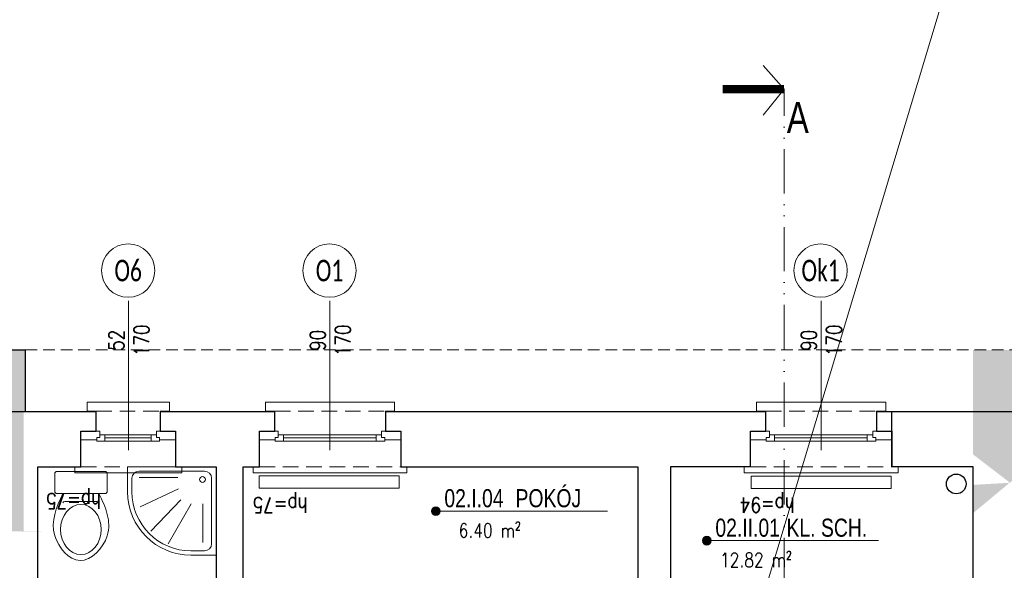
# Model space of a CAD drawing. Header units: millimetres. Extents: x 284606 to 628701, y -213781 to -93475.
# Tile 34 of 102: x 298144 to 298944, y -106392 to -105944. Entities that reach past the tile are written whole.
import ezdxf
from ezdxf.enums import TextEntityAlignment as Align

# ---------------------------------------------------------------- set-up
doc = ezdxf.new("R2010")
doc.units = ezdxf.units.MM
doc.linetypes.add('ACAD_ISO12W100', pattern=[21, 12, -3, 0, -3, 0, -3])
doc.linetypes.add('HIDDEN', pattern=[9.525, 6.35, -3.175])
doc.layers.get('0').update_dxf_attribs({"lineweight": 0})
for name, color, linetype, lineweight in [('!STR_Konstrukcja 0.20', 200, 'Continuous', 20), ('!STR_Konstrukcja 0.30', 64, 'Continuous', 30), ('!STR_Ocieplenie 0.05', 1, 'Continuous', 5), ('!STR_Opisy 0.09', 8, 'Continuous', 9), ('!STR_Przerywana 0.09', 8, 'HIDDEN', 9), ('!STR_Stolarka okienna', 72, 'Continuous', 15), ('EKO Opisy 0.09', 8, 'Continuous', 9), ('EKO przekroje', 82, 'Continuous', 13)]:
    doc.layers.add(name, color=color, linetype=linetype, lineweight=lineweight)
doc.layers.add('!STR_Kreskowanie ścian', color=7, linetype='Continuous', lineweight=5, true_color=0xa6a6a6)
doc.layers.add('EKO Wyposażenie', color=7, linetype='Continuous', lineweight=5, true_color=0x919191)
doc.layers.add('I__KANALIZACJA_SAN', color=7, linetype='KAN_SAN', true_color=0x753b00)
doc.styles.add('1_50', font='txt', dxfattribs={"width": 0.8})
doc.styles.add('AB_Arial', font='NirmalaS.ttf')
doc.styles.add('EKO 1-10', font='romans.shx', dxfattribs={"width": 0.8, "height": 15})
doc.styles.add('EKO 1-5', font='romans.shx', dxfattribs={"width": 0.8, "height": 10})
doc.styles.add('EKO CM 1-50', font='calibri.ttf', dxfattribs={"width": 0.8, "height": 12.5})
doc.styles.get("Standard").update_dxf_attribs({"font": 'calibri.ttf'})
doc.linetypes.add('KAN_SAN', pattern='A,20,-7,["KS",Standard,S=5,R=0,X=-5,Y=-2.5],-6', length=33)

# ---------------------------------------------------------------- blocks, each defined once
blk = doc.blocks.new('*U154')
at = {"layer": '!STR_Opisy 0.09', "linetype": 'Continuous'}
blk.add_line((0, 32.11), (0, -89.22), dxfattribs=at)
at = {"layer": '!STR_Opisy 0.09', "ltscale": 0.7, "style": 'EKO 1-5', "width": 0.8}
blk.add_attdef('WYS', text='', height=12.5, rotation=270, dxfattribs=at).set_placement((-10.53, 0), align=Align.MIDDLE_CENTER)
at = {"layer": '!STR_Opisy 0.09', "linetype": 'Continuous', "style": 'EKO 1-5', "width": 0.8}
blk.add_attdef('SZER', text='', height=12.5, rotation=270, dxfattribs=at).set_placement((0, 0), align=Align.BOTTOM_CENTER)
blk.add_attdef('HP=', (22.54, -124.5), '', height=12.5, rotation=180, dxfattribs=at)
blk = doc.blocks.new('*U119')
for p, q in [((0, 19.33), (0, -19.33)), ((16.02, 21.33), (2, 21.33)), ((18.02, -19.33), (18.02, 19.33)), ((24.36, 13.09), (24.36, -12.8)), ((16.02, -21.33), (2, -21.33))]:
    blk.add_line(p, q)
for centre, start, end in [((2, 19.33), 90, 180), ((16.02, 19.33), 360, 90), ((26.36, 13.09), 114.56818, 180), ((26.36, -12.8), 180, 244.52934), ((2, -19.33), 180, 270), ((16.02, -19.33), 270, 360)]:
    blk.add_arc(centre, 2, start, end)
blk.add_ellipse((47.22, 0.08), major_axis=(20.4, 0), ratio=0.810803)
blk.add_open_spline([(18.02, 14.91), (29.22, 20.03), (49.72, 28.87), (82.83, 0.74), (50.17, -29.38), (29.25, -19.96), (18, -14.6)], degree=3, knots=[1.212901, 1.212901, 1.212901, 1.212901, 36.090844, 64.924591, 94.904253, 129.876154, 129.876154, 129.876154, 129.876154])
blk = doc.blocks.new('brodzik2')
for p, q in [((-11.8, 85.6), (-25.6, 85.6)), ((-4.6, 11.8), (-4.6, 78.4)), ((-85.6, 25.6), (-85.6, 11.8)), ((-78.4, 4.6), (-11.8, 4.6))]:
    blk.add_line(p, q)
for points in [[(-25.6, 90), (0, 90), (0, 0), (-90, 0), (-90, 25.6)], [(-22.4, 38.2), (-40.9, 77.4)], [(-10.9, 38.9), (-10.9, 78.4)], [(-33.8, 35.8), (-65.4, 66.3)], [(-37.7, 25.3), (-78.3, 48.7)], [(-37.7, 13.6), (-77.2, 13.6)]]:
    blk.add_lwpolyline(points)
blk.add_circle((-13, 13.9), 2.96)
for centre, radius, start, end in [((-25.5, 25.5), 64.5, 90.0764, 179.9683), ((-25.6, 25.6), 60, 90, 180), ((-11.8, 78.4), 7.2, 360, 90), ((-78.4, 11.8), 7.2, 180, 270), ((-11.8, 11.8), 7.2, 270, 0)]:
    blk.add_arc(centre, radius, start, end)
blk = doc.blocks.new('*U134')
at = {"layer": '!STR_Konstrukcja 0.20', "linetype": 'Continuous', "lineweight": 15}
for points in [[(8.12, 45.81), (0.62, 45.81), (0.62, 53.31), (105.62, 53.31), (105.62, 45.81), (98.12, 45.81)], [(-4.38, 0.81), (-9.38, 0.81), (-9.38, -4.19), (115.62, -4.19), (115.62, 0.81), (110.62, 0.81)]]:
    blk.add_lwpolyline(points, dxfattribs=at)
at = {"layer": '!STR_Konstrukcja 0.30', "ltscale": 2}
for points in [[(-4.38, 0.81), (-4.38, 29.68), (8.12, 29.68), (8.12, 45.81)], [(98.12, 45.81), (98.12, 29.68), (110.62, 29.68), (110.62, 0.81)]]:
    blk.add_lwpolyline(points, dxfattribs=at)
at = {"layer": '!STR_Przerywana 0.09', "ltscale": 2}
for points in [[(8.12, 45.81), (98.12, 45.81)], [(-4.38, 0.81), (110.62, 0.81)]]:
    blk.add_lwpolyline(points, dxfattribs=at)
at = {"layer": '!STR_Stolarka okienna', "ltscale": 0.3}
for points in [[(-4.38, 22.64), (-4.38, 29.68), (11.02, 29.68), (11.02, 24.55), (8.52, 24.55), (8.52, 22.64), (-4.38, 22.64)], [(97.55, 21.56), (97.55, 24.55), (95.05, 24.55), (95.05, 26.7), (11.02, 26.7), (11.02, 24.55), (8.52, 24.55), (8.52, 21.56), (97.55, 21.56)], [(15.12, 26.7), (15.12, 21.56)], [(90.62, 24.13), (15.12, 24.13)], [(90.62, 21.56), (90.62, 26.7)], [(110.62, 22.64), (110.62, 29.68), (95.05, 29.68), (95.05, 24.55), (97.55, 24.55), (97.55, 22.64), (110.62, 22.64)]]:
    blk.add_lwpolyline(points, dxfattribs=at)
blk = doc.blocks.new('*U878')
at = {"layer": '!STR_Opisy 0.09', "linetype": 'Continuous'}
blk.add_line((0, 32.11), (0, -89.22), dxfattribs=at)
at = {"layer": '!STR_Opisy 0.09', "ltscale": 0.7, "style": 'EKO 1-5', "width": 0.8}
blk.add_attdef('WYS', text='', height=12.5, rotation=270, dxfattribs=at).set_placement((-10.53, 0), align=Align.MIDDLE_CENTER)
at = {"layer": '!STR_Opisy 0.09', "linetype": 'Continuous', "style": 'EKO 1-5', "width": 0.8}
blk.add_attdef('SZER', text='', height=12.5, rotation=270, dxfattribs=at).set_placement((0, 0), align=Align.BOTTOM_CENTER)
blk.add_attdef('HP=', (18.23, -127.68), '', height=12.5, rotation=180, dxfattribs=at)
blk = doc.blocks.new('*U145')
at = {"layer": '!STR_Konstrukcja 0.20', "linetype": 'Continuous', "lineweight": 15}
for points in [[(8.12, 45.81), (0.62, 45.81), (0.62, 53.31), (67.62, 53.31), (67.62, 45.81), (60.12, 45.81)], [(-4.38, 0.81), (-9.38, 0.81), (-9.38, -4.19), (77.62, -4.19), (77.62, 0.81), (72.62, 0.81)]]:
    blk.add_lwpolyline(points, dxfattribs=at)
at = {"layer": '!STR_Konstrukcja 0.30', "ltscale": 2}
for points in [[(-4.38, 0.81), (-4.38, 29.68), (8.12, 29.68), (8.12, 45.81)], [(60.12, 45.81), (60.12, 29.68), (72.62, 29.68), (72.62, 0.81)]]:
    blk.add_lwpolyline(points, dxfattribs=at)
at = {"layer": '!STR_Przerywana 0.09', "ltscale": 2}
for points in [[(8.12, 45.81), (60.12, 45.81)], [(-4.38, 0.81), (72.62, 0.81)]]:
    blk.add_lwpolyline(points, dxfattribs=at)
at = {"layer": '!STR_Stolarka okienna', "ltscale": 0.3}
for points in [[(-4.38, 22.64), (-4.38, 29.68), (11.02, 29.68), (11.02, 24.55), (8.52, 24.55), (8.52, 22.64), (-4.38, 22.64)], [(59.55, 21.56), (59.55, 24.55), (57.05, 24.55), (57.05, 26.7), (11.02, 26.7), (11.02, 24.55), (8.52, 24.55), (8.52, 21.56), (59.55, 21.56)], [(15.12, 26.7), (15.12, 21.56)], [(52.62, 24.13), (15.12, 24.13)], [(52.62, 21.56), (52.62, 26.7)], [(72.62, 22.64), (72.62, 29.68), (57.05, 29.68), (57.05, 24.55), (59.55, 24.55), (59.55, 22.64), (72.62, 22.64)]]:
    blk.add_lwpolyline(points, dxfattribs=at)
blk = doc.blocks.new('*U246')
at = {"layer": '!STR_Opisy 0.09', "linetype": 'Continuous'}
blk.add_line((0, 32.11), (0, -89.22), dxfattribs=at)
at = {"layer": '!STR_Opisy 0.09', "ltscale": 0.7, "style": 'EKO 1-5', "width": 0.8}
blk.add_attdef('WYS', text='', height=12.5, rotation=270, dxfattribs=at).set_placement((-10.53, 0), align=Align.MIDDLE_CENTER)
at = {"layer": '!STR_Opisy 0.09', "linetype": 'Continuous', "style": 'EKO 1-5', "width": 0.8}
blk.add_attdef('SZER', text='', height=12.5, rotation=270, dxfattribs=at).set_placement((0, 0), align=Align.BOTTOM_CENTER)
blk.add_attdef('HP=', (21.4, -127.68), '', height=12.5, rotation=180, dxfattribs=at)
blk = doc.blocks.new('przekroj')
at = {"layer": 'EKO przekroje', "color": 8, "const_width": 7}
blk.add_lwpolyline([(7038.9, 3119.78), (7088.9, 3119.78)], dxfattribs=at)
blk = doc.blocks.new('przekroje')
at = {"layer": 'EKO przekroje'}
blk.add_blockref('przekroj', (-7038.9, -3119.78), dxfattribs=at)
blk = doc.blocks.new('*U459')
at = {"ltscale": 0.3}
blk.add_hatch(color=256, dxfattribs=at).paths.add_polyline_path([(-0.91, 50, 1), (6.82, 50, 1)])
at = {"ltscale": 1.5}
blk.add_line((17.59, 50), (154.57, 50), dxfattribs=at)
at = {"ltscale": 0.3}
blk.add_lwpolyline([(17.59, 50), (2.95, 50)], dxfattribs=at)
blk.add_circle((2.95, 50), 3.86, dxfattribs=at)
at = {"ltscale": 1.5, "width": 0.8}
for tag, p, height, style in [('NR_POM.', (10.51, 53.45), 16, 'AB_Arial'), ('NAZWA_POMIESZCZENIA', (66.91, 53.45), 16, 'AB_Arial'), ('POSADZKA', (9.08, 4), 12.5, 'EKO 1-5')]:
    blk.add_attdef(tag, p, '', height=height, rotation=0, dxfattribs=dict(at, style=style))
at = {"ltscale": 1.5, "style": 'EKO 1-5', "width": 0.8}
blk.add_attdef('POWIERZCHNIA', text='', height=12.5, rotation=0, dxfattribs=at).set_placement((78.06, 22.91), align=Align.BOTTOM_RIGHT)
blk = doc.blocks.new('KÓLKO')
at = {"layer": '!STR_Opisy 0.09'}
blk.add_circle((0, -15.51), 15.51, dxfattribs=at)
at = {"layer": '!STR_Opisy 0.09', "style": 'EKO 1-10', "width": 0.8}
blk.add_attdef('NR', text='', height=15, dxfattribs=at).set_placement((0, -15.51), align=Align.MIDDLE_CENTER)

msp = doc.modelspace()

# ---------------------------------------------------------------- hatches: boundary and pattern name
at = {"layer": '!STR_Kreskowanie ścian', "ltscale": 1.5}
h = msp.add_hatch(dxfattribs=at)
h.set_pattern_fill('AR-B88', color=8, scale=0.1, angle=90)
h.set_pattern_definition([(90, (10593.899, 1826.681), (-20.32, 1e-15), []), (180, (10593.899, 1826.681), (-20.32, -10.16), [20.32, -20.32])])
h.paths.add_polyline_path([(298061.74, -107423.52), (298016.74, -107423.52), (298016.74, -107417.52), (298016.69, -107417.52), (297966.69, -107467.52), (297966.69, -107473.52), (298061.74, -107473.52)])
h.paths.add_polyline_path([(298061.74, -107378.52), (298061.74, -107372.52), (298061.69, -107375.47), (298016.69, -107417.52), (298016.74, -107417.52), (298016.74, -107423.52), (298061.74, -107423.52)])
h.paths.add_polyline_path([(298103.54, -106262.52), (298148.45, -106262.43), (298148.45, -106212.43), (298053.49, -106212.52), (298053.45, -106359.43), (298103.54, -106359.43)])
h.paths.add_polyline_path([(298146.92, -106262.52), (298103.54, -106262.52), (298103.54, -106359.43), (298163.36, -106360.45), (298146.92, -106360.45)])
h.paths.add_polyline_path([(299005.94, -106275.53), (299005.99, -106275.52), (299005.99, -106262.52), (298918.99, -106262.52), (298918.99, -106307.52), (298918.99, -106307.52), (298918.99, -106322.24), (298948.99, -106320.51), (298948.94, -106320.47)])
h.paths.add_polyline_path([(299055.94, -106225.53), (299055.94, -106212.52), (298918.99, -106212.52), (298918.99, -106262.52), (299005.99, -106262.52), (299005.99, -106275.52), (299005.94, -106275.53)])
h.paths.add_polyline_path([(298948.99, -106320.51), (298918.94, -106297.48), (298918.94, -106349.11), (298918.99, -106431.96), (298918.99, -106345.22), (298948.99, -106320.23)])
h.paths.add_polyline_path([(298828.72, -106585.49), (298828.72, -106550.56), (298806.22, -106550.56), (298806.22, -106585.49)])
h.paths.add_polyline_path([(297644.36, -106571.25), (297644.36, -106517.21)])
h.paths.add_polyline_path([(299195.84, -106594.18), (299195.84, -106556.39), (299173.34, -106556.39), (299173.34, -106594.18)])
h.paths.add_polyline_path([(298518.76, -107349.73), (298557.11, -107349.73), (298557.11, -107327.23), (298518.76, -107327.23)])
h.paths.add_polyline_path([(297591.89, -107235.92), (297584.39, -107235.92), (297584.39, -107130.92), (297591.89, -107130.92)], flags=16)
h.paths.add_polyline_path([(297627.14, -107220.92), (297622, -107220.92), (297622, -107225.36), (297619.02, -107225.36), (297619.02, -107228.42), (297591.99, -107228.42), (297591.99, -107417.07), (297636.99, -107372.07), (297636.99, -107240.92), (297626.06, -107240.92), (297626.06, -107227.86), (297627.14, -107227.86)])
h.paths.add_polyline_path([(297591.99, -106962.42), (297619.02, -106962.42), (297619.02, -106965.32), (297622, -106965.32), (297622, -106969.42), (297627.14, -106969.42), (297627.14, -106962.82), (297626.06, -106962.82), (297626.06, -106949.92), (297636.99, -106949.92), (297636.99, -106871.18), (297591.99, -106871.18)])
h.paths.add_polyline_path([(297619.02, -107052.42), (297591.99, -107052.42), (297591.99, -107138.42), (297619.02, -107138.42), (297619.02, -107141.32), (297622, -107141.32), (297622, -107145.42), (297627.14, -107145.42), (297627.14, -107138.82), (297626.06, -107138.82), (297626.06, -107125.92), (297636.99, -107125.92), (297636.99, -107064.92), (297626.06, -107064.92), (297626.06, -107051.86), (297627.14, -107051.86), (297627.14, -107044.92), (297622, -107044.92), (297622, -107049.36), (297619.02, -107049.36)])
h.paths.add_polyline_path([(297591.99, -106871.18), (297541.94, -106871.18), (297541.94, -107467.11), (297591.99, -107417.07)])
h.paths.add_polyline_path([(297591.89, -106954.92), (297591.89, -107059.92), (297584.39, -107059.92), (297584.39, -106954.92)], flags=16)
h.paths.add_polyline_path([(299484.33, -107164.42), (299457.92, -107164.42), (299457.92, -107161.36), (299454.94, -107161.36), (299454.94, -107156.92), (299449.8, -107156.92), (299449.8, -107163.86), (299450.88, -107163.86), (299450.88, -107176.92), (299439.33, -107176.92), (299439.33, -107372.52), (299484.33, -107417.52)])
h.paths.add_polyline_path([(299499.23, -107014.92), (299499.23, -106909.92), (299491.73, -106909.92), (299491.73, -107014.92)], flags=16)
h.paths.add_polyline_path([(299499.23, -107007.42), (299484.33, -107007.42), (299484.33, -107074.42), (299499.23, -107074.42), (299499.23, -107066.92), (299491.73, -107066.92), (299491.73, -107171.92), (299499.23, -107171.92), (299499.23, -107164.42), (299484.33, -107164.42), (299484.33, -107417.52), (299534.28, -107467.47), (299534.28, -106225.65), (299484.33, -106275.61), (299484.33, -106917.42), (299499.23, -106917.42)])
h.paths.add_polyline_path([(299449.8, -106924.42), (299454.94, -106924.42), (299454.94, -106920.32), (299457.92, -106920.32), (299457.92, -106917.42), (299484.33, -106917.42), (299484.33, -106275.61), (299439.33, -106320.61), (299439.33, -106904.92), (299450.88, -106904.92), (299450.88, -106917.82), (299449.8, -106917.82)])
h.paths.add_polyline_path([(299454.94, -106999.92), (299449.8, -106999.92), (299449.8, -107006.86), (299450.88, -107006.86), (299450.88, -107019.92), (299439.33, -107019.92), (299439.33, -107061.92), (299450.88, -107061.92), (299450.88, -107074.82), (299449.8, -107074.82), (299449.8, -107081.42), (299454.94, -107081.42), (299454.94, -107077.32), (299457.92, -107077.32), (299457.92, -107074.42), (299484.33, -107074.42), (299484.33, -107007.42), (299457.92, -107007.42), (299457.92, -107004.36), (299454.94, -107004.36)])

# ---------------------------------------------------------------- linework, layer by layer
at = {"layer": '!STR_Konstrukcja 0.30', "color": 8, "ltscale": 1.5}
msp.add_line((298148.45, -106262.43), (298148.45, -106212.43), dxfattribs=at)
for points in [[(298053.45, -106309.43), (298053.45, -106212.43), (298148.45, -106212.43)], [(297578.89, -106359.43), (298103.45, -106359.43), (298103.45, -106262.43), (298205.95, -106262.43)], [(298257.95, -106262.43), (298351.08, -106262.43)], [(298441.08, -106262.43), (298750.39, -106262.43)], [(298840.39, -106262.43), (299005.89, -106262.43), (299005.89, -106275.43), (299026.21, -106275.43)], [(298852.89, -106307.43), (298852.89, -106262.43)], [(298158.45, -106453.43), (298158.45, -106307.43), (298193.45, -106307.43)], [(298270.45, -106307.43), (298303.45, -106307.43), (298303.45, -106512.55)], [(298325.45, -106506.95), (298325.45, -106307.43), (298338.58, -106307.43)], [(298453.58, -106307.42), (298646.45, -106307.42), (298646.43, -106506.97)], [(298737.89, -106307.43), (298672.89, -106307.43), (298672.89, -106828.43), (298918.89, -106828.43), (298918.89, -106795.43)], [(298918.89, -106695.43), (298918.89, -106307.43), (298852.89, -106307.43)]]:
    msp.add_lwpolyline(points, dxfattribs=at)
at = {"layer": '!STR_Ocieplenie 0.05', "color": 253, "ltscale": 1.5, "true_color": 0x999999}
msp.add_line((297065.69, -112005.37), (300600.37, -100256.78), dxfattribs=at)
at = {"layer": '!STR_Przerywana 0.09', "color": 8, "ltscale": 1.5}
msp.add_lwpolyline([(298148.45, -106212.43), (298960.89, -106212.43)], dxfattribs=at)
at = {"color": 8}
for points in [[(298452.28, -106314.79), (298452.28, -106324.79), (298338.45, -106324.79), (298338.45, -106314.79)], [(298852.44, -106315.24), (298852.44, -106325.24), (298738.61, -106325.24), (298738.61, -106315.24)]]:
    msp.add_lwpolyline(points, close=True, dxfattribs=at)
at = {"layer": 'EKO Opisy 0.09', "color": 8, "linetype": 'ACAD_ISO12W100', "ltscale": 3}
for points in [[(298748.26, -105981.06), (298765.29, -106000.43), (298748.26, -106021.49)], [(298748.26, -105981.06), (298765.29, -106000.43), (298748.26, -106021.49)], [(298748.26, -105981.06), (298765.29, -106000.43), (298748.26, -106021.49)], [(298700.29, -107699.2), (298700.29, -106780.54), (298765.29, -106780.54), (298765.29, -106000.43)]]:
    msp.add_lwpolyline(points, dxfattribs=at)
at = {"layer": 'I__KANALIZACJA_SAN', "color": 8, "lineweight": 30}
msp.add_circle((298905.25, -106321.46), 8.01, dxfattribs=at)

# ---------------------------------------------------------------- block references
at = {"layer": '!STR_Opisy 0.09', "color": 8}
ref = msp.add_blockref('*U154', (298232.28, -106204.68), dxfattribs=dict(at, xscale=-1))
ref.add_attrib('SZER', '52', dxfattribs={"linetype": 'Continuous', "height": 12.5, "rotation": 90, "style": 'EKO 1-5', "width": 0.8}).set_placement((298232.28, -106204.68), align=Align.BOTTOM_CENTER)
ref.add_attrib('WYS', '170', dxfattribs={"ltscale": 0.7, "height": 12.5, "rotation": 90, "style": 'EKO 1-5', "width": 0.8}).set_placement((298242.81, -106204.68), align=Align.MIDDLE_CENTER)
ref.add_attrib('HP=', 'hp=75', (298209.74, -106329.18), dxfattribs={"linetype": 'Continuous', "height": 12.5, "rotation": 180, "style": 'EKO 1-5', "width": 0.8})
ref = msp.add_blockref('*U878', (298396, -106204.68), dxfattribs=dict(at, xscale=-1))
ref.add_attrib('SZER', '90', dxfattribs={"linetype": 'Continuous', "height": 12.5, "rotation": 90, "style": 'EKO 1-5', "width": 0.8}).set_placement((298396, -106204.68), align=Align.BOTTOM_CENTER)
ref.add_attrib('WYS', '170', dxfattribs={"ltscale": 0.7, "height": 12.5, "rotation": 90, "style": 'EKO 1-5', "width": 0.8}).set_placement((298406.53, -106204.68), align=Align.MIDDLE_CENTER)
ref.add_attrib('HP=', 'hp=75', (298377.76, -106332.36), dxfattribs={"linetype": 'Continuous', "height": 12.5, "rotation": 180, "style": 'EKO 1-5', "width": 0.8})
ref = msp.add_blockref('*U246', (298795.31, -106204.68), dxfattribs=dict(at, xscale=-1))
ref.add_attrib('SZER', '90', dxfattribs={"linetype": 'Continuous', "height": 12.5, "rotation": 90, "style": 'EKO 1-5', "width": 0.8}).set_placement((298795.31, -106204.68), align=Align.BOTTOM_CENTER)
ref.add_attrib('WYS', '170', dxfattribs={"ltscale": 0.7, "height": 12.5, "rotation": 90, "style": 'EKO 1-5', "width": 0.8}).set_placement((298805.84, -106204.68), align=Align.MIDDLE_CENTER)
ref.add_attrib('HP=', 'hp=94', (298773.91, -106332.36), dxfattribs={"linetype": 'Continuous', "height": 12.5, "rotation": 180, "style": 'EKO 1-5', "width": 0.8})
ref = msp.add_blockref('*U459', (298479.32, -106389.6), dxfattribs=dict(at, xscale=0.9199999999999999, yscale=0.9199999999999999, zscale=0.9199999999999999))
ref.add_attrib('NAZWA_POM', 'POKÓJ', (298546.86, -106340.43), dxfattribs={"layer": '0', "ltscale": 1.5, "height": 14.72, "rotation": 0, "style": 'AB_Arial', "width": 0.8})
ref.add_attrib('NUMER_POM', '02.I.04', (298488.99, -106340.43), dxfattribs={"layer": '0', "ltscale": 1.5, "height": 14.72, "rotation": 0, "style": 'AB_Arial', "width": 0.8})
ref.add_attrib('R-SURF', '6.40 m²', dxfattribs={"layer": '0', "ltscale": 1.5, "height": 11.5, "rotation": 0, "style": 'EKO 1-5', "width": 0.8}).set_placement((298551.14, -106368.53), align=Align.BOTTOM_RIGHT)
ref = msp.add_blockref('*U459', (298699.69, -106413.58), dxfattribs=dict(at, xscale=0.9199999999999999, yscale=0.9199999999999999, zscale=0.9199999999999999))
ref.add_attrib('NAZWA_POM', 'KL. SCH.', (298767.23, -106364.41), dxfattribs={"layer": '0', "ltscale": 1.5, "height": 14.72, "rotation": 0, "style": 'AB_Arial', "width": 0.8})
ref.add_attrib('NUMER_POM', '02.II.01', (298709.36, -106364.41), dxfattribs={"layer": '0', "ltscale": 1.5, "height": 14.72, "rotation": 0, "style": 'AB_Arial', "width": 0.8})
ref.add_attrib('R-SURF', '12.82 m²', dxfattribs={"layer": '0', "ltscale": 1.5, "height": 11.5, "rotation": 0, "style": 'EKO 1-5', "width": 0.8}).set_placement((298771.5, -106392.51), align=Align.BOTTOM_RIGHT)
at = {"layer": '!STR_Stolarka okienna', "color": 8, "ltscale": 1.5}
for name, p in [('*U145', (298197.83, -106308.23)), ('*U134', (298342.96, -106308.23)), ('*U134', (298742.27, -106308.23))]:
    msp.add_blockref(name, p, dxfattribs=at)
at = {"layer": 'EKO Opisy 0.09', "color": 8, "rotation": 180}
msp.add_blockref('przekroje', (298765.29, -106000.43), dxfattribs=at)
msp.add_blockref('przekroje', (298765.29, -106000.43), dxfattribs=at)
msp.add_blockref('przekroje', (298765.29, -106000.43), dxfattribs=at)
at = {"layer": 'EKO Opisy 0.09', "color": 8}
ref = msp.add_blockref('KÓLKO', (298231.88, -106126.22), dxfattribs=dict(at, xscale=1.4, yscale=1.4, zscale=1.4))
ref.add_attrib('NR', 'O6', dxfattribs={"height": 17.5, "style": 'EKO CM 1-50', "width": 0.7}).set_placement((298231.88, -106147.93), align=Align.MIDDLE_CENTER)
ref = msp.add_blockref('KÓLKO', (298395.6, -106126.22), dxfattribs=dict(at, xscale=1.4, yscale=1.4, zscale=1.4))
ref.add_attrib('NR', 'O1', dxfattribs={"height": 17.5, "style": 'EKO CM 1-50', "width": 0.7}).set_placement((298395.6, -106147.93), align=Align.MIDDLE_CENTER)
ref = msp.add_blockref('KÓLKO', (298794.91, -106126.22), dxfattribs=dict(at, xscale=1.4, yscale=1.4, zscale=1.4))
ref.add_attrib('NR', 'Ok1', dxfattribs={"height": 17.5, "style": 'EKO CM 1-50', "width": 0.7}).set_placement((298794.91, -106147.93), align=Align.MIDDLE_CENTER)
at = {"layer": 'EKO Wyposażenie', "color": 8, "xscale": 0.8000000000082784, "yscale": 0.8000000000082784, "zscale": 0.8000000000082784, "rotation": 89.99999999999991}
msp.add_blockref('brodzik2', (298303.45, -106307.43), dxfattribs=at)
at = {"layer": 'EKO Wyposażenie', "color": 8, "xscale": -1, "rotation": 90}
msp.add_blockref('*U119', (298193.53, -106311.3), dxfattribs=at)

# ---------------------------------------------------------------- texts
at = {"layer": 'EKO Opisy 0.09', "color": 8, "insert": (298785.33, -106035.97), "char_height": 25, "attachment_point": 9, "style": '1_50'}
msp.add_mtext_dynamic_manual_height_columns('A', width=119.5136, gutter_width=12.5, heights=[0], dxfattribs=at)

doc.saveas('drawing.dxf')
